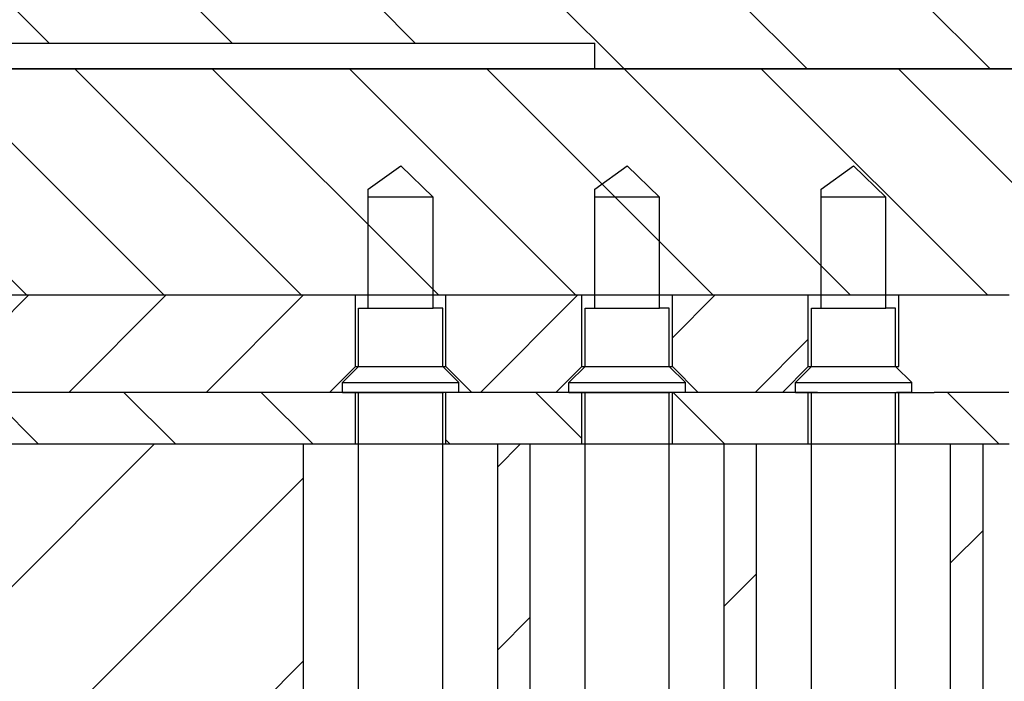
# Model space of a CAD drawing. Extents: x -1763 to 4575, y -3429 to 1051.
# Tile 23 of 193: x -76 to -61, y -2470 to -2460. Entities that reach past the tile are written whole.
import ezdxf

# ---------------------------------------------------------------- set-up
doc = ezdxf.new("R2010")
doc.units = 0
doc.linetypes.add('DASHED', pattern=[15, 7, -8])
doc.layers.get('0').update_dxf_attribs({"linetype": 'CONTINUOUS'})
doc.layers.add('1', color=7, linetype='CONTINUOUS')
pattern_1 = [(45, (0, 400), (-1.414213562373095, 1.4142135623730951), [])]
pattern_2 = [(45, (0, 400), (-1.0606601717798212, 1.0606601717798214), [])]
pattern_3 = [(315, (0, 400), (1.0606601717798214, 1.060660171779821), [])]

# ---------------------------------------------------------------- blocks, each defined once
blk = doc.blocks.new('Z-STACK', base_point=(-660.9662464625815, -2613.082057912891))
at = {"linetype": 'CONTINUOUS'}
h = blk.add_hatch(dxfattribs=at)
h.set_pattern_fill('USER', color=6, scale=1.5, angle=45, pattern_type=0)
h.set_pattern_definition(pattern_2)
h.paths.add_polyline_path([(-67.80328800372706, -2464.868493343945), (-67.80328800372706, -2463.768493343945), (-69.90328373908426, -2463.768493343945), (-69.90328480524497, -2463.768493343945), (-69.90328480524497, -2464.868493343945), (-69.50328541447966, -2465.268493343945), (-69.50328373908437, -2465.268493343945), (-68.20328739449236, -2465.268493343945)])
h = blk.add_hatch(dxfattribs=at)
h.set_pattern_fill('USER', color=6, scale=1.5, angle=45, pattern_type=0)
h.set_pattern_definition(pattern_2)
h.paths.add_polyline_path([(-64.30329333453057, -2464.868493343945), (-64.30329333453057, -2463.768493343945), (-66.40328906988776, -2463.768493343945), (-66.40329013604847, -2463.768493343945), (-66.40329013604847, -2464.868493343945), (-66.00329074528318, -2465.268493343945), (-66.00328906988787, -2465.268493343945), (-64.70329272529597, -2465.268493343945)])
h = blk.add_hatch(dxfattribs=at)
h.set_pattern_fill('USER', color=3, scale=1.5, angle=315, pattern_type=0)
h.set_pattern_definition(pattern_3)
h.paths.add_polyline_path([(-67.86694667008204, -2465.268493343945), (-67.80328800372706, -2465.268493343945), (-67.80328800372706, -2466.068493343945), (-67.86694667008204, -2466.068493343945), (-68.60328678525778, -2466.068493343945), (-69.10328373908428, -2466.068493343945), (-69.10328602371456, -2466.068493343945), (-69.90328373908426, -2466.068493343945), (-69.90328480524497, -2466.068493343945), (-69.90328480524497, -2465.268493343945), (-69.90328373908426, -2465.268493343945), (-69.50328541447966, -2465.268493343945), (-69.50328373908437, -2465.268493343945), (-68.20328739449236, -2465.268493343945)])
h = blk.add_hatch(dxfattribs=at)
h.set_pattern_fill('USER', color=3, scale=1.5, angle=315, pattern_type=0)
h.set_pattern_definition(pattern_3)
h.paths.add_polyline_path([(-64.30329333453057, -2465.268493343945), (-64.30329333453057, -2466.068493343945), (-65.10329211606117, -2466.068493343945), (-65.60328906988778, -2466.068493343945), (-65.60329135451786, -2466.068493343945), (-66.40328906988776, -2466.068493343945), (-66.40329013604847, -2466.068493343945), (-66.40329013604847, -2465.268493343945), (-66.40328906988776, -2465.268493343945), (-66.00329074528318, -2465.268493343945), (-66.00328906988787, -2465.268493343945), (-64.70329272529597, -2465.268493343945)])
h = blk.add_hatch(dxfattribs=at)
h.set_pattern_fill('USER', color=3, scale=1.5, angle=315, pattern_type=0)
h.set_pattern_definition(pattern_3)
h.paths.add_polyline_path([(-62.90329546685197, -2465.268493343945), (-62.90329546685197, -2466.068493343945), (-62.90329440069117, -2466.068493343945), (-62.10329668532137, -2466.068493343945), (-62.10329440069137, -2466.068493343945), (-61.69847839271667, -2466.068493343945), (-61.60329744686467, -2466.068493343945), (-61.51063007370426, -2466.068493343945), (-61.34481806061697, -2466.068493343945), (-61.19847839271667, -2466.068493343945), (-61.08651392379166, -2466.068493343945), (-60.80329866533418, -2466.068493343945), (-60.80329866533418, -2465.268493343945), (-61.08651392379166, -2465.268493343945), (-61.19847839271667, -2465.268493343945), (-61.20329805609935, -2465.268493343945), (-61.34481806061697, -2465.268493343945), (-61.51063007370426, -2465.268493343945), (-61.69847839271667, -2465.268493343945), (-62.35878792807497, -2465.268493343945), (-62.50329440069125, -2465.268493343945), (-62.50329607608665, -2465.268493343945), (-62.60878792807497, -2465.268493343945), (-62.90329440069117, -2465.268493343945)])
h = blk.add_hatch(dxfattribs=at)
h.set_pattern_fill('USER', color=1, scale=2, angle=45, pattern_type=0)
h.set_pattern_definition(pattern_1)
h.paths.add_polyline_path([(-68.60328678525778, -2511.968493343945), (-69.10328373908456, -2511.968493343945), (-69.10328602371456, -2511.968493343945), (-69.10328602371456, -2466.068493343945), (-69.10328373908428, -2466.068493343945), (-68.60328678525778, -2466.068493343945)])
h = blk.add_hatch(dxfattribs=at)
h.set_pattern_fill('USER', color=1, scale=2, angle=45, pattern_type=0)
h.set_pattern_definition(pattern_1)
h.paths.add_polyline_path([(-65.60328906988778, -2511.968493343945), (-65.10329211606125, -2511.968493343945), (-65.10329211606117, -2466.068493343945), (-65.60328906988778, -2466.068493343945), (-65.60329135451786, -2466.068493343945), (-65.60329135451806, -2511.968493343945)])
h = blk.add_hatch(dxfattribs=at)
h.set_pattern_fill('USER', color=1, scale=2, angle=45, pattern_type=0)
h.set_pattern_definition(pattern_1)
h.paths.add_polyline_path([(-61.60329744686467, -2466.068493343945), (-61.60329744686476, -2511.968493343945), (-62.10329440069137, -2511.968493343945), (-62.10329668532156, -2511.968493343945), (-62.10329668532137, -2466.068493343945), (-62.10329440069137, -2466.068493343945), (-61.69847839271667, -2466.068493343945)])
at = {"layer": '1', "linetype": 'CONTINUOUS'}
h = blk.add_hatch(dxfattribs=at)
h.set_pattern_fill('USER', color=4, scale=2, angle=315, pattern_type=0)
h.set_pattern_definition([(315, (0, 400), (1.4142135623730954, 1.4142135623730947), [])])
h.paths.add_polyline_path([(-28.60342386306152, -2448.268493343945), (-67.60342386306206, -2448.268493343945), (-69.20342386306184, -2448.268493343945), (-69.20342386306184, -2459.268493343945), (-81.60342386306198, -2459.268493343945), (-81.60342386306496, -2454.068493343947), (-81.60342386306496, -2453.968493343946), (-81.60342386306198, -2448.268493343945), (-84.74342386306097, -2448.268493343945), (-85.74342386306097, -2449.268493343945), (-85.74342386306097, -2459.868493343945), (-67.60342386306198, -2459.868493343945), (-67.60342386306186, -2460.268493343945), (-28.60342386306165, -2460.268493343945)])
h = blk.add_hatch(dxfattribs=at)
h.set_pattern_fill('USER', color=2, scale=1.5, angle=315, pattern_type=0)
h.set_pattern_definition(pattern_3)
edge = h.paths.add_edge_path()
edge.add_line((-60.82196625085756, -2460.268493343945), (-54.60362399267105, -2460.268493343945))
edge.add_line((-54.60362399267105, -2460.268493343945), (-49.78399556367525, -2460.268493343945))
edge.add_line((-49.78399556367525, -2460.268493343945), (-29.60342386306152, -2460.268493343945))
edge.add_line((-29.60342386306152, -2460.268493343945), (-28.60342386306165, -2460.268493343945))
edge.add_line((-28.60342386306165, -2460.268493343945), (-28.60342386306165, -2463.768493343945))
edge.add_line((-28.60342386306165, -2463.768493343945), (-33.10342386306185, -2463.768493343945))
edge.add_line((-33.10342386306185, -2463.768493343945), (-34.60342386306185, -2463.768493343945))
edge.add_line((-34.60342386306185, -2463.768493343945), (-35.80342386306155, -2463.768493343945))
edge.add_line((-35.80342386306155, -2463.768493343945), (-36.44204220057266, -2463.768493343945))
edge.add_line((-36.44204220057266, -2463.768493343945), (-36.51172567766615, -2463.768493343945))
edge.add_line((-36.51172567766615, -2463.768493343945), (-36.90342386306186, -2463.768493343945))
edge.add_line((-36.90342386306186, -2463.768493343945), (-37.01172567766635, -2463.768493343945))
edge.add_line((-37.01172567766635, -2463.768493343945), (-37.10342386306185, -2463.768493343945))
edge.add_line((-37.10342386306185, -2463.768493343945), (-37.30104810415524, -2463.768493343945))
edge.add_line((-37.30104810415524, -2463.768493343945), (-37.41196605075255, -2463.768493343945))
edge.add_line((-37.41196605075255, -2463.768493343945), (-37.55973702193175, -2463.768493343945))
edge.add_line((-37.55973702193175, -2463.768493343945), (-37.72413049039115, -2463.768493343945))
edge.add_line((-37.72413049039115, -2463.768493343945), (-37.91196605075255, -2463.768493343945))
edge.add_line((-37.91196605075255, -2463.768493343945), (-38.30342386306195, -2463.768493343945))
edge.add_line((-38.30342386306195, -2463.768493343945), (-40.40342386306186, -2463.768493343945))
edge.add_line((-40.40342386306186, -2463.768493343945), (-40.60342386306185, -2463.768493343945))
edge.add_line((-40.60342386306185, -2463.768493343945), (-40.84196985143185, -2463.768493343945))
edge.add_line((-40.84196985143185, -2463.768493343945), (-41.60342386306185, -2463.768493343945))
edge.add_line((-41.60342386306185, -2463.768493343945), (-41.80342386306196, -2463.768493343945))
edge.add_line((-41.80342386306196, -2463.768493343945), (-44.86711952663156, -2463.768493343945))
edge.add_line((-44.86711952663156, -2463.768493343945), (-45.76011838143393, -2463.768493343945))
edge.add_line((-45.76011838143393, -2463.768493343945), (-45.86711952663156, -2463.768493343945))
edge.add_line((-45.86711952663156, -2463.768493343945), (-49.18659762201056, -2463.768493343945))
edge.add_line((-49.18659762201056, -2463.768493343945), (-49.44512862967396, -2463.768493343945))
edge.add_line((-49.44512862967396, -2463.768493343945), (-52.19257944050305, -2463.768493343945))
edge.add_line((-52.19257944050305, -2463.768493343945), (-54.10342386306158, -2463.768493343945))
edge.add_line((-54.10342386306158, -2463.768493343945), (-55.40342386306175, -2463.768493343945))
edge.add_line((-55.40342386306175, -2463.768493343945), (-56.60342386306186, -2463.768493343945))
edge.add_line((-56.60342386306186, -2463.768493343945), (-59.40329973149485, -2463.768493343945))
edge.add_line((-59.40329973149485, -2463.768493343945), (-59.40330079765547, -2463.768493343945))
edge.add_line((-59.40330079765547, -2463.768493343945), (-60.22855454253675, -2463.768493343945))
edge.add_line((-60.22855454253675, -2463.768493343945), (-60.29822526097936, -2463.768493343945))
edge.add_line((-60.29822526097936, -2463.768493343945), (-60.79822526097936, -2463.768493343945))
edge.add_line((-60.79822526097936, -2463.768493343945), (-60.80329866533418, -2463.768493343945))
edge.add_line((-60.80329866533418, -2463.768493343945), (-61.08651392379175, -2463.768493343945))
edge.add_line((-61.08651392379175, -2463.768493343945), (-61.19847839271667, -2463.768493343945))
edge.add_line((-61.19847839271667, -2463.768493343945), (-61.34481806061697, -2463.768493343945))
edge.add_line((-61.34481806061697, -2463.768493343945), (-61.51063007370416, -2463.768493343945))
edge.add_line((-61.51063007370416, -2463.768493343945), (-61.69847839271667, -2463.768493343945))
edge.add_line((-61.69847839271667, -2463.768493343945), (-62.90329440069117, -2463.768493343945))
edge.add_line((-62.90329440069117, -2463.768493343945), (-62.90329546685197, -2463.768493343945))
edge.add_line((-62.90329546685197, -2463.768493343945), (-64.30329333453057, -2463.768493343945))
edge.add_line((-64.30329333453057, -2463.768493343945), (-66.40328906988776, -2463.768493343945))
edge.add_line((-66.40328906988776, -2463.768493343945), (-66.40329013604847, -2463.768493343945))
edge.add_line((-66.40329013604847, -2463.768493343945), (-67.80328800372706, -2463.768493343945))
edge.add_line((-67.80328800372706, -2463.768493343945), (-69.90328373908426, -2463.768493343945))
edge.add_line((-69.90328373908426, -2463.768493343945), (-69.90328480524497, -2463.768493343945))
edge.add_line((-69.90328480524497, -2463.768493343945), (-71.30328267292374, -2463.768493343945))
edge.add_line((-71.30328267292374, -2463.768493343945), (-72.30343537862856, -2463.768493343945))
edge.add_line((-72.30343537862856, -2463.768493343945), (-77.60840443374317, -2463.768493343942))
edge.add_spline(control_points=[(-77.60840443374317, -2463.768493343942), (-77.84233270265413, -2463.534980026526), (-78.31027250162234, -2463.0680369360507), (-78.77861501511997, -2462.601497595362), (-79.01305028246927, -2462.368493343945)], knot_values=[0, 0, 0, 0, 0.99159373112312, 1.98318716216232, 1.98318716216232, 1.98318716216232, 1.98318716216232], degree=3, periodic=0)
edge.add_line((-79.01305028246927, -2462.368493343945), (-79.01305028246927, -2460.268493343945))
edge.add_line((-79.01305028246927, -2460.268493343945), (-77.60342386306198, -2460.268493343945))
edge.add_line((-77.60342386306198, -2460.268493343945), (-73.20342386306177, -2460.268493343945))
edge.add_line((-73.20342386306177, -2460.268493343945), (-68.70342386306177, -2460.268493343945))
edge.add_line((-68.70342386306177, -2460.268493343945), (-67.01085341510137, -2460.268493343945))
edge.add_line((-67.01085341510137, -2460.268493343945), (-60.82196625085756, -2460.268493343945))
h = blk.add_hatch(dxfattribs=at)
h.set_pattern_fill('USER', color=6, scale=1.5, angle=45, pattern_type=0)
h.set_pattern_definition(pattern_2)
h.paths.add_polyline_path([(-77.60840443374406, -2463.768493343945), (-72.30343537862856, -2463.768493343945), (-71.30328267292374, -2463.768493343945), (-71.30328267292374, -2464.868493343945), (-71.70328206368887, -2465.268493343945), (-72.30343537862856, -2465.268493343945), (-89.60342386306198, -2465.268493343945), (-89.60342386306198, -2463.768493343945), (-84.72074886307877, -2463.768493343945), (-84.18782974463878, -2463.768493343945), (-83.59782187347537, -2463.768493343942)])
h = blk.add_hatch(dxfattribs=at)
h.set_pattern_fill('USER', color=1, scale=2, angle=45, pattern_type=0)
h.set_pattern_definition(pattern_1)
h.paths.add_polyline_path([(-75.59411490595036, -2466.068493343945), (-75.42775477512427, -2466.068493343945), (-75.03888839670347, -2466.068493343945), (-74.23006377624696, -2466.068493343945), (-73.15341404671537, -2466.068493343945), (-72.99928100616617, -2466.068493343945), (-72.73215002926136, -2466.068493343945), (-72.59411490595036, -2466.068493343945), (-72.30343537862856, -2466.068493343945), (-72.10328145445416, -2466.068493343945), (-72.10328145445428, -2511.968493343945), (-72.59411490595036, -2511.968493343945), (-73.15341404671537, -2511.968493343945), (-74.23006377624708, -2511.968493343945), (-75.03888839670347, -2511.968493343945), (-75.42775477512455, -2511.968493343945), (-75.59411490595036, -2511.968493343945), (-76.09377373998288, -2511.968493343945), (-76.27405689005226, -2511.968493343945), (-76.70867091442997, -2511.968493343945), (-77.72972261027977, -2511.968493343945), (-78.48309845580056, -2511.968493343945), (-78.96965711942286, -2511.968493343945), (-79.09377373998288, -2511.968493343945), (-79.59343257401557, -2511.968493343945), (-79.73197329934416, -2511.968493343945), (-80.26985399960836, -2511.968493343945), (-81.22938144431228, -2511.968493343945), (-81.92138229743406, -2511.968493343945), (-82.51859195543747, -2511.968493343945), (-82.59343257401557, -2511.968493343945), (-83.09309140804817, -2511.968493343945), (-83.18285721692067, -2511.968493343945), (-83.83840521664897, -2511.968493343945), (-84.18782974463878, -2511.968493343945), (-84.72074886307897, -2511.968493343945), (-84.72904027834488, -2511.968493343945), (-84.83727637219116, -2511.968493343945), (-86.09309140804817, -2511.968493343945), (-87.10342386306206, -2511.968493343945), (-87.10342386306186, -2469.868493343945), (-87.35342386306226, -2469.868493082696), (-91.10342386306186, -2469.868493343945), (-91.10342386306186, -2464.068493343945), (-90.10342386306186, -2464.068493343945), (-90.10342386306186, -2466.068493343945), (-89.60342386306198, -2466.068493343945), (-86.09309140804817, -2466.068493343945), (-84.83727637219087, -2466.068493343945), (-84.72904027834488, -2466.068493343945), (-84.72074886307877, -2466.068493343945), (-84.18782974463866, -2466.068493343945), (-83.83840521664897, -2466.068493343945), (-83.18285721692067, -2466.068493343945), (-83.09309140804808, -2466.068493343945), (-82.59343257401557, -2466.068493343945), (-82.51859195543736, -2466.068493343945), (-81.92138229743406, -2466.068493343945), (-81.22938144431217, -2466.068493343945), (-80.26985399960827, -2466.068493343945), (-79.73197329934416, -2466.068493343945), (-79.59343257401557, -2466.068493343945), (-79.09377373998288, -2466.068493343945), (-78.96965711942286, -2466.068493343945), (-78.48309845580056, -2466.068493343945), (-77.72972261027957, -2466.068493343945), (-76.70867091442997, -2466.068493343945), (-76.27405689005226, -2466.068493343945), (-76.09377373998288, -2466.068493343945)])
h = blk.add_hatch(dxfattribs=at)
h.set_pattern_fill('USER', color=3, scale=1.5, angle=315, pattern_type=0)
h.set_pattern_definition(pattern_3)
h.paths.add_polyline_path([(-72.30343537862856, -2465.268493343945), (-71.70328206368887, -2465.268493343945), (-71.30328267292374, -2465.268493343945), (-71.30328267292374, -2466.068493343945), (-72.10328145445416, -2466.068493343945), (-72.30343537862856, -2466.068493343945), (-72.59411490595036, -2466.068493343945), (-72.73215002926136, -2466.068493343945), (-72.99928100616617, -2466.068493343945), (-73.15341404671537, -2466.068493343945), (-74.23006377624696, -2466.068493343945), (-75.03888839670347, -2466.068493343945), (-75.42775477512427, -2466.068493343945), (-75.59411490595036, -2466.068493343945), (-76.09377373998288, -2466.068493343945), (-76.27405689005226, -2466.068493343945), (-76.70867091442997, -2466.068493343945), (-77.72972261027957, -2466.068493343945), (-78.48309845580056, -2466.068493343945), (-78.96965711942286, -2466.068493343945), (-79.09377373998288, -2466.068493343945), (-79.59343257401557, -2466.068493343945), (-79.73197329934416, -2466.068493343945), (-80.26985399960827, -2466.068493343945), (-81.22938144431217, -2466.068493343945), (-81.92138229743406, -2466.068493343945), (-82.51859195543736, -2466.068493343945), (-82.59343257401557, -2466.068493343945), (-83.09309140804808, -2466.068493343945), (-83.18285721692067, -2466.068493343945), (-83.83840521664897, -2466.068493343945), (-84.72074886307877, -2466.068493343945), (-84.72904027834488, -2466.068493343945), (-84.83727637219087, -2466.068493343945), (-86.09309140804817, -2466.068493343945), (-89.60342386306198, -2466.068493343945), (-89.60342386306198, -2465.268493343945)])
at = {"color": 4, "linetype": 'CONTINUOUS'}
for p in [(-85.74342386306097, -2459.868493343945), (-67.60342386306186, -2460.268493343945)]:
    blk.add_line(p, (-67.60342386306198, -2459.868493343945), dxfattribs=at)
at = {"color": 2, "linetype": 'DASHED'}
for p, q in [((-77.60342386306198, -2460.268493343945), (-73.20342386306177, -2460.268493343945)), ((-73.20342386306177, -2460.268493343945), (-68.70342386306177, -2460.268493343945)), ((-68.70342386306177, -2460.268493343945), (-67.01085341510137, -2460.268493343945)), ((-67.01085341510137, -2460.268493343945), (-60.82196625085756, -2460.268493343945)), ((-72.30343537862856, -2463.768493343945), (-77.60840443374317, -2463.768493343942)), ((-71.30328267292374, -2463.768493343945), (-72.30343537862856, -2463.768493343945)), ((-69.90328373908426, -2463.768493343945), (-69.90328480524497, -2463.768493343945)), ((-67.80328800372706, -2463.768493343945), (-69.90328373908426, -2463.768493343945)), ((-66.40328906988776, -2463.768493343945), (-66.40329013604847, -2463.768493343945)), ((-64.30329333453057, -2463.768493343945), (-66.40328906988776, -2463.768493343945)), ((-62.90329440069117, -2463.768493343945), (-62.90329546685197, -2463.768493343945)), ((-61.69847839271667, -2463.768493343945), (-62.90329440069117, -2463.768493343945)), ((-61.51063007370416, -2463.768493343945), (-61.69847839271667, -2463.768493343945)), ((-61.34481806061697, -2463.768493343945), (-61.51063007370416, -2463.768493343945)), ((-61.19847839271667, -2463.768493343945), (-61.34481806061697, -2463.768493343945)), ((-71.50328145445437, -2465.268493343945), (-71.49182744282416, -2465.268493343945)), ((-68.00328678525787, -2465.268493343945), (-67.99183277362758, -2465.268493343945)), ((-64.50329211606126, -2465.268493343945), (-64.49183810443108, -2465.268493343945))]:
    blk.add_line(p, q, dxfattribs=at)
at = {"color": 2, "linetype": 'CONTINUOUS'}
for p, q in [((-71.10328145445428, -2462.128163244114), (-70.60328145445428, -2461.768493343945)), ((-70.60328145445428, -2461.768493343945), (-70.10328145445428, -2462.249124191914)), ((-67.60328678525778, -2462.128163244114), (-67.10328678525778, -2461.768493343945)), ((-67.10328678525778, -2461.768493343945), (-66.60328678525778, -2462.249124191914)), ((-64.10329211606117, -2462.128163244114), (-63.60329211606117, -2461.768493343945)), ((-63.60329211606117, -2461.768493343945), (-63.10329211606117, -2462.249124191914)), ((-71.10328145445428, -2462.249124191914), (-71.10328145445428, -2462.128163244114)), ((-67.60328678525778, -2462.249124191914), (-67.60328678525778, -2462.128163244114)), ((-64.10329211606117, -2462.249124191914), (-64.10329211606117, -2462.128163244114)), ((-71.10328145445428, -2463.768493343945), (-71.10328145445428, -2462.249124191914)), ((-70.10328145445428, -2463.768493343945), (-70.10328145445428, -2462.249124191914)), ((-67.60328678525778, -2463.768493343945), (-67.60328678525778, -2462.249124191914)), ((-66.60328678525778, -2463.768493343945), (-66.60328678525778, -2462.249124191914)), ((-64.10329211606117, -2463.768493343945), (-64.10329211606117, -2462.249124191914)), ((-63.10329211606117, -2463.768493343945), (-63.10329211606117, -2462.249124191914)), ((-69.90328480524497, -2463.768493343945), (-71.30328267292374, -2463.768493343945)), ((-71.10328145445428, -2463.968493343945), (-71.10328145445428, -2463.768493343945)), ((-70.10328145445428, -2463.968493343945), (-70.10328145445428, -2463.768493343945)), ((-66.40329013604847, -2463.768493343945), (-67.80328800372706, -2463.768493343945)), ((-67.60328678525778, -2463.968493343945), (-67.60328678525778, -2463.768493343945)), ((-66.60328678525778, -2463.968493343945), (-66.60328678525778, -2463.768493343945)), ((-62.90329546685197, -2463.768493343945), (-64.30329333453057, -2463.768493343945)), ((-64.10329211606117, -2463.968493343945), (-64.10329211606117, -2463.768493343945)), ((-63.10329211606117, -2463.968493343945), (-63.10329211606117, -2463.768493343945)), ((-71.25328145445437, -2464.868493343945), (-71.25328145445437, -2463.968493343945)), ((-71.25328145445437, -2463.968493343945), (-71.10328145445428, -2463.968493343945)), ((-69.95328145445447, -2463.968493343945), (-70.10328145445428, -2463.968493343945)), ((-69.95328145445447, -2464.868493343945), (-69.95328145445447, -2463.968493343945)), ((-67.75328678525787, -2464.868493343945), (-67.75328678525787, -2463.968493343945)), ((-67.75328678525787, -2463.968493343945), (-67.60328678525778, -2463.968493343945)), ((-66.45328678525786, -2463.968493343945), (-66.60328678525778, -2463.968493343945)), ((-66.45328678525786, -2464.868493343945), (-66.45328678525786, -2463.968493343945)), ((-64.25329211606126, -2464.868493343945), (-64.25329211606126, -2463.968493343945)), ((-64.25329211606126, -2463.968493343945), (-64.10329211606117, -2463.968493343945)), ((-62.95329211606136, -2463.968493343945), (-63.10329211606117, -2463.968493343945)), ((-62.95329211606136, -2464.868493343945), (-62.95329211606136, -2463.968493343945)), ((-71.25328145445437, -2464.868493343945), (-71.50328145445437, -2465.118493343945)), ((-69.95328145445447, -2464.868493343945), (-69.70328145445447, -2465.118493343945)), ((-67.75328678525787, -2464.868493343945), (-68.00328678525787, -2465.118493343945)), ((-66.45328678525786, -2464.868493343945), (-66.20328678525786, -2465.118493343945)), ((-64.25329211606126, -2464.868493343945), (-64.50329211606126, -2465.118493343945)), ((-62.95329211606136, -2464.868493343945), (-62.70329211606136, -2465.118493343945)), ((-71.50328145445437, -2465.268493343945), (-71.50328145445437, -2465.118493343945)), ((-69.70328145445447, -2465.268493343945), (-69.70328145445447, -2465.118493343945)), ((-68.00328678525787, -2465.268493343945), (-68.00328678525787, -2465.118493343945)), ((-66.20328678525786, -2465.268493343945), (-66.20328678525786, -2465.118493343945)), ((-64.50329211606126, -2465.268493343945), (-64.50329211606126, -2465.118493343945)), ((-62.70329211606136, -2465.268493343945), (-62.70329211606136, -2465.118493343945)), ((-71.49182744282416, -2465.268493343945), (-71.30328145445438, -2465.268493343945)), ((-71.30328145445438, -2465.268493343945), (-71.25328145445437, -2465.268493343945)), ((-71.25328145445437, -2478.968493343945), (-71.25328145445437, -2465.268493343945)), ((-69.95328145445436, -2478.968493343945), (-69.95328145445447, -2465.268493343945)), ((-69.95328145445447, -2465.268493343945), (-69.94182744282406, -2465.268493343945)), ((-69.90328145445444, -2465.268493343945), (-69.94182744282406, -2465.268493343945)), ((-69.70328145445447, -2465.268493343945), (-69.90328145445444, -2465.268493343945)), ((-67.99183277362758, -2465.268493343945), (-67.80328678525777, -2465.268493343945)), ((-67.80328678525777, -2465.268493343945), (-67.75328678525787, -2465.268493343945)), ((-67.75328678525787, -2478.968493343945), (-67.75328678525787, -2465.268493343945)), ((-66.45328678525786, -2478.968493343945), (-66.45328678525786, -2465.268493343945)), ((-66.45328678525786, -2465.268493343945), (-66.44183277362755, -2465.268493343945)), ((-66.40328678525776, -2465.268493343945), (-66.44183277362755, -2465.268493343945)), ((-66.20328678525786, -2465.268493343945), (-66.40328678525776, -2465.268493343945)), ((-64.49183810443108, -2465.268493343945), (-64.30329211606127, -2465.268493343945)), ((-64.30329211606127, -2465.268493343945), (-64.25329211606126, -2465.268493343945)), ((-64.25329211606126, -2478.968493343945), (-64.25329211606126, -2465.268493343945)), ((-62.95329211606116, -2478.968493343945), (-62.95329211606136, -2465.268493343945)), ((-62.95329211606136, -2465.268493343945), (-62.94183810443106, -2465.268493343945)), ((-62.90329211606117, -2465.268493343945), (-62.94183810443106, -2465.268493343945)), ((-62.70329211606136, -2465.268493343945), (-62.90329211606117, -2465.268493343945))]:
    blk.add_line(p, q, dxfattribs=at)
at = {"color": 6, "linetype": 'CONTINUOUS'}
for p, q in [((-72.30343537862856, -2463.768493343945), (-77.60840443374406, -2463.768493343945)), ((-71.30328267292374, -2463.768493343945), (-72.30343537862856, -2463.768493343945)), ((-71.30328267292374, -2464.868493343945), (-71.30328267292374, -2463.768493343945)), ((-69.90328373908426, -2463.768493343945), (-69.90328480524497, -2463.768493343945)), ((-69.90328480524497, -2464.868493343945), (-69.90328480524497, -2463.768493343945)), ((-67.80328800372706, -2463.768493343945), (-69.90328373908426, -2463.768493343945)), ((-67.80328800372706, -2464.868493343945), (-67.80328800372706, -2463.768493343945)), ((-66.40328906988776, -2463.768493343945), (-66.40329013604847, -2463.768493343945)), ((-66.40329013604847, -2464.868493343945), (-66.40329013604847, -2463.768493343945)), ((-64.30329333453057, -2463.768493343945), (-66.40328906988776, -2463.768493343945)), ((-64.30329333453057, -2464.868493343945), (-64.30329333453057, -2463.768493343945)), ((-62.90329440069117, -2463.768493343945), (-62.90329546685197, -2463.768493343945)), ((-62.90329440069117, -2464.868493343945), (-62.90329546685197, -2463.768493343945)), ((-61.69847839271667, -2463.768493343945), (-62.90329440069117, -2463.768493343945)), ((-61.51063007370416, -2463.768493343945), (-61.69847839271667, -2463.768493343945)), ((-61.34481806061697, -2463.768493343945), (-61.51063007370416, -2463.768493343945)), ((-61.19847839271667, -2463.768493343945), (-61.34481806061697, -2463.768493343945)), ((-71.30328267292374, -2464.868493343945), (-71.70328206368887, -2465.268493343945)), ((-71.30328267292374, -2464.868493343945), (-69.90328480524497, -2464.868493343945)), ((-69.90328480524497, -2464.868493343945), (-69.90328373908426, -2464.868493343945)), ((-69.90328480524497, -2464.868493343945), (-69.50328541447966, -2465.268493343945)), ((-67.80328800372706, -2464.868493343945), (-68.20328739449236, -2465.268493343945)), ((-67.80328800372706, -2464.868493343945), (-66.40329013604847, -2464.868493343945)), ((-66.40329013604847, -2464.868493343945), (-66.40328906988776, -2464.868493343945)), ((-66.40329013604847, -2464.868493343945), (-66.00329074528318, -2465.268493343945)), ((-64.30329333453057, -2464.868493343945), (-64.70329272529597, -2465.268493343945)), ((-64.30329333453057, -2464.868493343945), (-63.95878792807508, -2464.868493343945)), ((-63.95878792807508, -2464.868493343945), (-63.90878792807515, -2464.868493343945)), ((-63.90878792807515, -2464.868493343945), (-63.85880503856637, -2464.868493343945)), ((-63.85880503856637, -2464.868493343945), (-63.61445148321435, -2464.868493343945)), ((-63.61445148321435, -2464.868493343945), (-63.58449003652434, -2464.868493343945)), ((-63.58449003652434, -2464.868493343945), (-63.38362044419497, -2464.868493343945)), ((-63.38362044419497, -2464.868493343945), (-63.28416816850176, -2464.868493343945)), ((-63.28416816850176, -2464.868493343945), (-63.08821873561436, -2464.868493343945)), ((-63.08821873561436, -2464.868493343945), (-62.90329440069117, -2464.868493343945)), ((-62.90329440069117, -2464.868493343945), (-62.90329440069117, -2464.868493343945)), ((-72.30343537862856, -2465.268493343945), (-89.60342386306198, -2465.268493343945)), ((-71.70328206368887, -2465.268493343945), (-72.30343537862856, -2465.268493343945)), ((-69.50328373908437, -2465.268493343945), (-69.50328541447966, -2465.268493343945)), ((-68.20328739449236, -2465.268493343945), (-69.50328373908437, -2465.268493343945)), ((-66.00328906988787, -2465.268493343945), (-66.00329074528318, -2465.268493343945)), ((-64.70329272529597, -2465.268493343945), (-66.00328906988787, -2465.268493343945)), ((-62.50329607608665, -2465.268493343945), (-62.50329440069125, -2465.268493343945)), ((-62.50329440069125, -2465.268493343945), (-62.35878792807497, -2465.268493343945)), ((-61.69847839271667, -2465.268493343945), (-62.35878792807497, -2465.268493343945)), ((-61.51063007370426, -2465.268493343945), (-61.69847839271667, -2465.268493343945)), ((-61.34481806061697, -2465.268493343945), (-61.51063007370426, -2465.268493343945)), ((-61.20329805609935, -2465.268493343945), (-61.34481806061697, -2465.268493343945))]:
    blk.add_line(p, q, dxfattribs=at)
at = {"color": 7, "linetype": 'DASHED'}
for p, q in [((-71.30328267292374, -2463.768493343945), (-72.30343537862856, -2463.768493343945)), ((-69.90328480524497, -2463.768493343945), (-71.30328267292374, -2463.768493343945)), ((-69.90328373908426, -2463.768493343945), (-69.90328480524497, -2463.768493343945)), ((-67.80328800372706, -2463.768493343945), (-69.90328373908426, -2463.768493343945)), ((-66.40329013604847, -2463.768493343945), (-67.80328800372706, -2463.768493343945)), ((-66.40328906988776, -2463.768493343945), (-66.40329013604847, -2463.768493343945)), ((-64.30329333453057, -2463.768493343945), (-66.40328906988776, -2463.768493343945)), ((-62.90329546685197, -2463.768493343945), (-64.30329333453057, -2463.768493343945)), ((-62.90329440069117, -2463.768493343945), (-62.90329546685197, -2463.768493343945)), ((-61.69847839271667, -2463.768493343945), (-62.90329440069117, -2463.768493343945)), ((-61.51063007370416, -2463.768493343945), (-61.69847839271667, -2463.768493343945)), ((-61.34481806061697, -2463.768493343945), (-61.51063007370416, -2463.768493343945)), ((-61.19847839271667, -2463.768493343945), (-61.34481806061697, -2463.768493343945)), ((-63.95878792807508, -2464.868493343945), (-63.90878792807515, -2464.868493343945)), ((-63.90878792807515, -2464.868493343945), (-63.85880503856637, -2464.868493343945)), ((-63.90878792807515, -2464.868493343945), (-63.85880503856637, -2464.868493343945)), ((-63.85880503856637, -2464.868493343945), (-63.61445148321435, -2464.868493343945)), ((-63.85880503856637, -2464.868493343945), (-63.61445148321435, -2464.868493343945)), ((-63.61445148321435, -2464.868493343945), (-63.58449003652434, -2464.868493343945)), ((-63.61445148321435, -2464.868493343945), (-63.58449003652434, -2464.868493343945)), ((-63.58449003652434, -2464.868493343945), (-63.38362044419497, -2464.868493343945)), ((-63.58449003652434, -2464.868493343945), (-63.38362044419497, -2464.868493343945)), ((-63.38362044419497, -2464.868493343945), (-63.28416816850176, -2464.868493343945)), ((-63.38362044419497, -2464.868493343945), (-63.28416816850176, -2464.868493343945)), ((-63.28416816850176, -2464.868493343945), (-63.08821873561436, -2464.868493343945)), ((-63.28416816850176, -2464.868493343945), (-63.08821873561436, -2464.868493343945)), ((-63.08821873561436, -2464.868493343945), (-62.90329440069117, -2464.868493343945)), ((-63.08821873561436, -2464.868493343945), (-62.90329440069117, -2464.868493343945)), ((-62.90329440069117, -2464.868493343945), (-62.90329440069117, -2464.868493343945)), ((-62.90329440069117, -2464.868493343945), (-62.90329440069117, -2464.868493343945)), ((-71.70328206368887, -2465.268493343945), (-72.30343537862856, -2465.268493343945)), ((-71.70328206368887, -2465.268493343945), (-72.30343537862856, -2465.268493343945)), ((-71.30328267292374, -2465.268493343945), (-71.70328206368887, -2465.268493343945)), ((-71.30328267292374, -2465.268493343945), (-71.70328206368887, -2465.268493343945)), ((-70.36694667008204, -2465.268493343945), (-71.30328267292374, -2465.268493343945)), ((-70.36694667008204, -2465.268493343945), (-71.30328267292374, -2465.268493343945)), ((-69.90328480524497, -2465.268493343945), (-70.36694667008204, -2465.268493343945)), ((-69.90328480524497, -2465.268493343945), (-70.36694667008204, -2465.268493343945)), ((-69.90328373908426, -2465.268493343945), (-69.90328480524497, -2465.268493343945)), ((-69.90328373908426, -2465.268493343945), (-69.90328480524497, -2465.268493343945)), ((-69.50328541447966, -2465.268493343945), (-69.90328373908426, -2465.268493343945)), ((-69.50328541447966, -2465.268493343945), (-69.90328373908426, -2465.268493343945)), ((-69.50328373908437, -2465.268493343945), (-69.50328541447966, -2465.268493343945)), ((-69.50328373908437, -2465.268493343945), (-69.50328541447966, -2465.268493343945)), ((-68.20328739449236, -2465.268493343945), (-69.50328373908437, -2465.268493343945)), ((-68.20328739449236, -2465.268493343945), (-69.50328373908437, -2465.268493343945)), ((-67.86694667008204, -2465.268493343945), (-68.20328739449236, -2465.268493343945)), ((-67.86694667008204, -2465.268493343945), (-68.20328739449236, -2465.268493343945)), ((-67.80328800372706, -2465.268493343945), (-67.86694667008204, -2465.268493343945)), ((-67.80328800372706, -2465.268493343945), (-67.86694667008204, -2465.268493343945)), ((-66.40329013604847, -2465.268493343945), (-67.80328800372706, -2465.268493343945)), ((-66.40329013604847, -2465.268493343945), (-67.80328800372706, -2465.268493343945)), ((-66.40328906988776, -2465.268493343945), (-66.40329013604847, -2465.268493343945)), ((-66.40328906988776, -2465.268493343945), (-66.40329013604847, -2465.268493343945)), ((-66.00329074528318, -2465.268493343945), (-66.40328906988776, -2465.268493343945)), ((-66.00329074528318, -2465.268493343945), (-66.40328906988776, -2465.268493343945)), ((-66.00328906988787, -2465.268493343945), (-66.00329074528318, -2465.268493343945)), ((-66.00328906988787, -2465.268493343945), (-66.00329074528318, -2465.268493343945)), ((-64.70329272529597, -2465.268493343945), (-66.00328906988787, -2465.268493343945)), ((-64.70329272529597, -2465.268493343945), (-66.00328906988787, -2465.268493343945)), ((-64.30329333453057, -2465.268493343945), (-64.70329272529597, -2465.268493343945)), ((-64.30329333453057, -2465.268493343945), (-64.70329272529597, -2465.268493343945)), ((-64.15878792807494, -2465.268493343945), (-64.30329333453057, -2465.268493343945)), ((-64.15878792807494, -2465.268493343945), (-64.30329333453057, -2465.268493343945)), ((-64.15878792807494, -2465.268493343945), (-63.90878792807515, -2465.268493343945)), ((-64.15878792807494, -2465.268493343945), (-63.90878792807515, -2465.268493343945)), ((-64.15878792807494, -2465.268493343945), (-63.90878792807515, -2465.268493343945)), ((-63.90878792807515, -2465.268493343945), (-62.90329546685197, -2465.268493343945)), ((-63.90878792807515, -2465.268493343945), (-62.90329546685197, -2465.268493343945)), ((-63.90878792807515, -2465.268493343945), (-62.90329546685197, -2465.268493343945)), ((-62.90329546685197, -2465.268493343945), (-62.90329440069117, -2465.268493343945)), ((-62.90329546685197, -2465.268493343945), (-62.90329440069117, -2465.268493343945)), ((-62.90329546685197, -2465.268493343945), (-62.90329440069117, -2465.268493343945)), ((-62.90329440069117, -2465.268493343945), (-62.60878792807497, -2465.268493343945)), ((-62.90329440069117, -2465.268493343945), (-62.60878792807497, -2465.268493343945)), ((-62.90329440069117, -2465.268493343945), (-62.60878792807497, -2465.268493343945)), ((-62.60878792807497, -2465.268493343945), (-62.50329607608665, -2465.268493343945)), ((-62.60878792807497, -2465.268493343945), (-62.50329607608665, -2465.268493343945)), ((-62.60878792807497, -2465.268493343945), (-62.50329607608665, -2465.268493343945)), ((-62.50329607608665, -2465.268493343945), (-62.50329440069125, -2465.268493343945)), ((-62.50329607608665, -2465.268493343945), (-62.50329440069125, -2465.268493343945)), ((-62.50329607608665, -2465.268493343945), (-62.50329440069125, -2465.268493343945)), ((-62.50329440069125, -2465.268493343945), (-62.35878792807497, -2465.268493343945)), ((-62.50329440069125, -2465.268493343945), (-62.35878792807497, -2465.268493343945)), ((-62.50329440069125, -2465.268493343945), (-62.35878792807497, -2465.268493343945)), ((-61.69847839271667, -2465.268493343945), (-62.35878792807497, -2465.268493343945)), ((-61.69847839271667, -2465.268493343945), (-62.35878792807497, -2465.268493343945)), ((-61.51063007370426, -2465.268493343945), (-61.69847839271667, -2465.268493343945)), ((-61.51063007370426, -2465.268493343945), (-61.69847839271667, -2465.268493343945)), ((-61.34481806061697, -2465.268493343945), (-61.51063007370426, -2465.268493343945)), ((-61.34481806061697, -2465.268493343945), (-61.51063007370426, -2465.268493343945)), ((-61.20329805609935, -2465.268493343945), (-61.34481806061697, -2465.268493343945)), ((-61.20329805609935, -2465.268493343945), (-61.34481806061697, -2465.268493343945)), ((-76.27405689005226, -2466.068493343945), (-76.70867091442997, -2466.068493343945)), ((-76.09377373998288, -2466.068493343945), (-76.27405689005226, -2466.068493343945)), ((-75.59411490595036, -2466.068493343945), (-76.09377373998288, -2466.068493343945)), ((-75.42775477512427, -2466.068493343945), (-75.59411490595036, -2466.068493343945)), ((-75.03888839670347, -2466.068493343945), (-75.42775477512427, -2466.068493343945)), ((-74.23006377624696, -2466.068493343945), (-75.03888839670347, -2466.068493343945)), ((-73.15341404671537, -2466.068493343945), (-74.23006377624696, -2466.068493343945)), ((-72.99928100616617, -2466.068493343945), (-73.15341404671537, -2466.068493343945)), ((-72.73215002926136, -2466.068493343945), (-72.99928100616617, -2466.068493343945)), ((-72.59411490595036, -2466.068493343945), (-72.73215002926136, -2466.068493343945)), ((-72.59411490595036, -2466.068493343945), (-72.73215002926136, -2466.068493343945)), ((-72.30343537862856, -2466.068493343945), (-72.59411490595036, -2466.068493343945)), ((-72.30343537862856, -2466.068493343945), (-72.59411490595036, -2466.068493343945)), ((-72.10328145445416, -2466.068493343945), (-72.30343537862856, -2466.068493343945)), ((-72.10328145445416, -2466.068493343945), (-72.30343537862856, -2466.068493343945)), ((-72.10328145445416, -2466.068493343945), (-72.30343537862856, -2466.068493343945)), ((-71.30328267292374, -2466.068493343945), (-72.10328145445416, -2466.068493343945)), ((-71.30328267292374, -2466.068493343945), (-72.10328145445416, -2466.068493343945)), ((-71.30328267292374, -2466.068493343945), (-72.10328145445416, -2466.068493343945)), ((-70.96616658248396, -2466.068493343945), (-71.30328267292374, -2466.068493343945)), ((-70.96616658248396, -2466.068493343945), (-71.30328267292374, -2466.068493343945)), ((-70.96616658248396, -2466.068493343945), (-71.30328267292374, -2466.068493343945)), ((-70.36694667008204, -2466.068493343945), (-70.96616658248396, -2466.068493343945)), ((-70.36694667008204, -2466.068493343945), (-70.96616658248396, -2466.068493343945)), ((-70.36694667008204, -2466.068493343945), (-70.96616658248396, -2466.068493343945)), ((-69.90328480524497, -2466.068493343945), (-70.36694667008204, -2466.068493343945)), ((-69.90328480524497, -2466.068493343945), (-70.36694667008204, -2466.068493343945)), ((-69.90328480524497, -2466.068493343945), (-70.36694667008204, -2466.068493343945)), ((-69.90328373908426, -2466.068493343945), (-69.90328480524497, -2466.068493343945)), ((-69.90328373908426, -2466.068493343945), (-69.90328480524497, -2466.068493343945)), ((-69.90328373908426, -2466.068493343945), (-69.90328480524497, -2466.068493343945)), ((-69.10328602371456, -2466.068493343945), (-69.90328373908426, -2466.068493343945)), ((-69.10328602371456, -2466.068493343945), (-69.90328373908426, -2466.068493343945)), ((-69.10328602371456, -2466.068493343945), (-69.90328373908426, -2466.068493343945)), ((-69.10328373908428, -2466.068493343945), (-69.10328602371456, -2466.068493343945)), ((-69.10328373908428, -2466.068493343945), (-69.10328602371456, -2466.068493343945)), ((-69.10328373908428, -2466.068493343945), (-69.10328602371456, -2466.068493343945)), ((-68.60328678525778, -2466.068493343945), (-69.10328373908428, -2466.068493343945)), ((-68.60328678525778, -2466.068493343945), (-69.10328373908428, -2466.068493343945)), ((-68.60328678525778, -2466.068493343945), (-69.10328373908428, -2466.068493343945)), ((-67.86694667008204, -2466.068493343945), (-68.60328678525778, -2466.068493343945)), ((-67.86694667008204, -2466.068493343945), (-68.60328678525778, -2466.068493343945)), ((-67.86694667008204, -2466.068493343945), (-68.60328678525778, -2466.068493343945)), ((-67.80328800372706, -2466.068493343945), (-67.86694667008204, -2466.068493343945)), ((-67.80328800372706, -2466.068493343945), (-67.86694667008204, -2466.068493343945)), ((-67.80328800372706, -2466.068493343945), (-67.86694667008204, -2466.068493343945)), ((-67.46617191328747, -2466.068493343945), (-67.80328800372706, -2466.068493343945)), ((-67.46617191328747, -2466.068493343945), (-67.80328800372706, -2466.068493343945)), ((-67.46617191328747, -2466.068493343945), (-67.80328800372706, -2466.068493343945)), ((-66.40329013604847, -2466.068493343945), (-67.46617191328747, -2466.068493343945)), ((-66.40329013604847, -2466.068493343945), (-67.46617191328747, -2466.068493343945)), ((-66.40329013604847, -2466.068493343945), (-67.46617191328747, -2466.068493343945)), ((-66.40328906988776, -2466.068493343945), (-66.40329013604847, -2466.068493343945)), ((-66.40328906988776, -2466.068493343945), (-66.40329013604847, -2466.068493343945)), ((-66.40328906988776, -2466.068493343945), (-66.40329013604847, -2466.068493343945)), ((-65.60329135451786, -2466.068493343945), (-66.40328906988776, -2466.068493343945)), ((-65.60329135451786, -2466.068493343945), (-66.40328906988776, -2466.068493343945)), ((-65.60329135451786, -2466.068493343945), (-66.40328906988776, -2466.068493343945)), ((-65.60328906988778, -2466.068493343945), (-65.60329135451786, -2466.068493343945)), ((-65.60328906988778, -2466.068493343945), (-65.60329135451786, -2466.068493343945)), ((-65.60328906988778, -2466.068493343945), (-65.60329135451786, -2466.068493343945)), ((-65.10329211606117, -2466.068493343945), (-65.60328906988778, -2466.068493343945)), ((-65.10329211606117, -2466.068493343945), (-65.60328906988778, -2466.068493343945)), ((-65.10329211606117, -2466.068493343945), (-65.60328906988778, -2466.068493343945)), ((-64.30329333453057, -2466.068493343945), (-65.10329211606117, -2466.068493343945)), ((-64.30329333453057, -2466.068493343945), (-65.10329211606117, -2466.068493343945)), ((-64.30329333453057, -2466.068493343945), (-65.10329211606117, -2466.068493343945)), ((-63.96617724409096, -2466.068493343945), (-64.30329333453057, -2466.068493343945)), ((-63.96617724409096, -2466.068493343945), (-64.30329333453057, -2466.068493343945)), ((-63.96617724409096, -2466.068493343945), (-64.30329333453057, -2466.068493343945)), ((-62.90329546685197, -2466.068493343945), (-63.96617724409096, -2466.068493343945)), ((-62.90329546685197, -2466.068493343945), (-63.96617724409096, -2466.068493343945)), ((-62.90329546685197, -2466.068493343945), (-63.96617724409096, -2466.068493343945)), ((-62.90329440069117, -2466.068493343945), (-62.90329546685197, -2466.068493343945)), ((-62.90329440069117, -2466.068493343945), (-62.90329546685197, -2466.068493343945)), ((-62.90329440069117, -2466.068493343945), (-62.90329546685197, -2466.068493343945)), ((-62.10329668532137, -2466.068493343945), (-62.90329440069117, -2466.068493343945)), ((-62.10329668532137, -2466.068493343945), (-62.90329440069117, -2466.068493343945)), ((-62.10329668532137, -2466.068493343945), (-62.90329440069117, -2466.068493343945)), ((-62.10329440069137, -2466.068493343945), (-62.10329668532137, -2466.068493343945)), ((-62.10329440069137, -2466.068493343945), (-62.10329668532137, -2466.068493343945)), ((-62.10329440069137, -2466.068493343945), (-62.10329668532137, -2466.068493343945)), ((-61.69847839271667, -2466.068493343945), (-62.10329440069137, -2466.068493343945)), ((-61.69847839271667, -2466.068493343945), (-62.10329440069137, -2466.068493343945)), ((-61.69847839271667, -2466.068493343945), (-62.10329440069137, -2466.068493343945)), ((-61.60329744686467, -2466.068493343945), (-61.69847839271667, -2466.068493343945)), ((-61.60329744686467, -2466.068493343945), (-61.69847839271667, -2466.068493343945)), ((-61.60329744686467, -2466.068493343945), (-61.69847839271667, -2466.068493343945)), ((-61.51063007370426, -2466.068493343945), (-61.60329744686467, -2466.068493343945)), ((-61.51063007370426, -2466.068493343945), (-61.60329744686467, -2466.068493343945)), ((-61.51063007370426, -2466.068493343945), (-61.60329744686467, -2466.068493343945)), ((-61.34481806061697, -2466.068493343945), (-61.51063007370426, -2466.068493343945)), ((-61.34481806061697, -2466.068493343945), (-61.51063007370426, -2466.068493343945)), ((-61.34481806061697, -2466.068493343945), (-61.51063007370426, -2466.068493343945)), ((-61.19847839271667, -2466.068493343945), (-61.34481806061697, -2466.068493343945)), ((-61.19847839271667, -2466.068493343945), (-61.34481806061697, -2466.068493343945)), ((-61.19847839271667, -2466.068493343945), (-61.34481806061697, -2466.068493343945))]:
    blk.add_line(p, q, dxfattribs=at)
at = {"color": 6, "linetype": 'DASHED'}
for p, q in [((-69.90328480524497, -2463.768493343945), (-71.30328267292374, -2463.768493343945)), ((-66.40329013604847, -2463.768493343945), (-67.80328800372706, -2463.768493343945)), ((-62.90329546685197, -2463.768493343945), (-64.30329333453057, -2463.768493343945)), ((-71.30328267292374, -2465.268493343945), (-71.70328206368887, -2465.268493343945)), ((-70.36694667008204, -2465.268493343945), (-71.30328267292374, -2465.268493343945)), ((-69.90328480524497, -2465.268493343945), (-70.36694667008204, -2465.268493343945)), ((-69.90328373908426, -2465.268493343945), (-69.90328480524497, -2465.268493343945)), ((-69.50328541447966, -2465.268493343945), (-69.90328373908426, -2465.268493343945)), ((-67.86694667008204, -2465.268493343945), (-68.20328739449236, -2465.268493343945)), ((-67.80328800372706, -2465.268493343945), (-67.86694667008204, -2465.268493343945)), ((-66.40329013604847, -2465.268493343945), (-67.80328800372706, -2465.268493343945)), ((-66.40328906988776, -2465.268493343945), (-66.40329013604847, -2465.268493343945)), ((-66.00329074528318, -2465.268493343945), (-66.40328906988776, -2465.268493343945)), ((-64.30329333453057, -2465.268493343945), (-64.70329272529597, -2465.268493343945)), ((-64.15878792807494, -2465.268493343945), (-64.30329333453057, -2465.268493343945)), ((-64.15878792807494, -2465.268493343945), (-63.90878792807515, -2465.268493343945)), ((-63.90878792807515, -2465.268493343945), (-62.90329546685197, -2465.268493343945)), ((-62.90329546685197, -2465.268493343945), (-62.90329440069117, -2465.268493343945)), ((-62.90329440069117, -2465.268493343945), (-62.60878792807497, -2465.268493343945)), ((-62.60878792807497, -2465.268493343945), (-62.50329607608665, -2465.268493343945))]:
    blk.add_line(p, q, dxfattribs=at)
at = {"color": 3, "linetype": 'DASHED'}
for p, q in [((-72.30343537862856, -2465.268493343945), (-89.60342386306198, -2465.268493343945)), ((-71.70328206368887, -2465.268493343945), (-72.30343537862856, -2465.268493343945)), ((-69.50328373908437, -2465.268493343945), (-69.50328541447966, -2465.268493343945)), ((-68.20328739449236, -2465.268493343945), (-69.50328373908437, -2465.268493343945)), ((-66.00328906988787, -2465.268493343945), (-66.00329074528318, -2465.268493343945)), ((-64.70329272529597, -2465.268493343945), (-66.00328906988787, -2465.268493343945)), ((-62.50329607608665, -2465.268493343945), (-62.50329440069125, -2465.268493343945)), ((-62.50329440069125, -2465.268493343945), (-62.35878792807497, -2465.268493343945)), ((-61.69847839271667, -2465.268493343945), (-62.35878792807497, -2465.268493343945)), ((-61.51063007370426, -2465.268493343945), (-61.69847839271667, -2465.268493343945)), ((-61.34481806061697, -2465.268493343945), (-61.51063007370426, -2465.268493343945)), ((-61.20329805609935, -2465.268493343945), (-61.34481806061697, -2465.268493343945))]:
    blk.add_line(p, q, dxfattribs=at)
at = {"color": 3, "linetype": 'CONTINUOUS'}
for p, q in [((-71.30328267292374, -2465.268493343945), (-71.70328206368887, -2465.268493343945)), ((-71.30328267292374, -2466.068493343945), (-71.30328267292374, -2465.268493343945)), ((-70.36694667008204, -2465.268493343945), (-71.30328267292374, -2465.268493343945)), ((-69.90328480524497, -2465.268493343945), (-70.36694667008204, -2465.268493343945)), ((-69.90328373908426, -2465.268493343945), (-69.90328480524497, -2465.268493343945)), ((-69.90328480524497, -2466.068493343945), (-69.90328480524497, -2465.268493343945)), ((-69.50328541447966, -2465.268493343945), (-69.90328373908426, -2465.268493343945)), ((-67.86694667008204, -2465.268493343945), (-68.20328739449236, -2465.268493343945)), ((-67.80328800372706, -2465.268493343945), (-67.86694667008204, -2465.268493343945)), ((-66.40329013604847, -2465.268493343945), (-67.80328800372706, -2465.268493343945)), ((-67.80328800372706, -2466.068493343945), (-67.80328800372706, -2465.268493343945)), ((-66.40328906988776, -2465.268493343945), (-66.40329013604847, -2465.268493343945)), ((-66.40329013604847, -2466.068493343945), (-66.40329013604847, -2465.268493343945)), ((-66.00329074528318, -2465.268493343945), (-66.40328906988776, -2465.268493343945)), ((-64.30329333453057, -2465.268493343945), (-64.70329272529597, -2465.268493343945)), ((-64.15878792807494, -2465.268493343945), (-64.30329333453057, -2465.268493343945)), ((-64.30329333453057, -2466.068493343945), (-64.30329333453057, -2465.268493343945)), ((-64.15878792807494, -2465.268493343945), (-63.90878792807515, -2465.268493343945)), ((-63.90878792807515, -2465.268493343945), (-62.90329546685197, -2465.268493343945)), ((-62.90329546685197, -2465.268493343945), (-62.90329440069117, -2465.268493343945)), ((-62.90329546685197, -2466.068493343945), (-62.90329546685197, -2465.268493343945)), ((-62.90329440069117, -2465.268493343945), (-62.60878792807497, -2465.268493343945)), ((-62.60878792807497, -2465.268493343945), (-62.50329607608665, -2465.268493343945)), ((-76.27405689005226, -2466.068493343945), (-76.70867091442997, -2466.068493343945)), ((-76.09377373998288, -2466.068493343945), (-76.27405689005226, -2466.068493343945)), ((-75.59411490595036, -2466.068493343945), (-76.09377373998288, -2466.068493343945)), ((-75.42775477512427, -2466.068493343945), (-75.59411490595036, -2466.068493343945)), ((-75.03888839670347, -2466.068493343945), (-75.42775477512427, -2466.068493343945)), ((-74.23006377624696, -2466.068493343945), (-75.03888839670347, -2466.068493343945)), ((-73.15341404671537, -2466.068493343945), (-74.23006377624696, -2466.068493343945)), ((-72.99928100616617, -2466.068493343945), (-73.15341404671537, -2466.068493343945)), ((-72.73215002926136, -2466.068493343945), (-72.99928100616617, -2466.068493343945)), ((-72.59411490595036, -2466.068493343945), (-72.73215002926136, -2466.068493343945)), ((-72.30343537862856, -2466.068493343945), (-72.59411490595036, -2466.068493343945)), ((-72.10328145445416, -2466.068493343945), (-72.30343537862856, -2466.068493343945)), ((-71.30328267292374, -2466.068493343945), (-72.10328145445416, -2466.068493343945)), ((-70.96616658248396, -2466.068493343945), (-71.30328267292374, -2466.068493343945)), ((-70.36694667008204, -2466.068493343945), (-70.96616658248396, -2466.068493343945)), ((-69.90328480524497, -2466.068493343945), (-70.36694667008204, -2466.068493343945)), ((-69.90328373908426, -2466.068493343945), (-69.90328480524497, -2466.068493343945)), ((-69.10328602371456, -2466.068493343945), (-69.90328373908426, -2466.068493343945)), ((-69.10328373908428, -2466.068493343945), (-69.10328602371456, -2466.068493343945)), ((-68.60328678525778, -2466.068493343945), (-69.10328373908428, -2466.068493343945)), ((-67.86694667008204, -2466.068493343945), (-68.60328678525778, -2466.068493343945)), ((-67.80328800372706, -2466.068493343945), (-67.86694667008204, -2466.068493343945)), ((-67.46617191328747, -2466.068493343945), (-67.80328800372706, -2466.068493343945)), ((-66.40329013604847, -2466.068493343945), (-67.46617191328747, -2466.068493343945)), ((-66.40328906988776, -2466.068493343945), (-66.40329013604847, -2466.068493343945)), ((-65.60329135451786, -2466.068493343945), (-66.40328906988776, -2466.068493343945)), ((-65.60328906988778, -2466.068493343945), (-65.60329135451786, -2466.068493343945)), ((-65.10329211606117, -2466.068493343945), (-65.60328906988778, -2466.068493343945)), ((-64.30329333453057, -2466.068493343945), (-65.10329211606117, -2466.068493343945)), ((-63.96617724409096, -2466.068493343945), (-64.30329333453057, -2466.068493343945)), ((-62.90329546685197, -2466.068493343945), (-63.96617724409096, -2466.068493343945)), ((-62.90329440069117, -2466.068493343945), (-62.90329546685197, -2466.068493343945)), ((-62.10329668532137, -2466.068493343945), (-62.90329440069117, -2466.068493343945)), ((-62.10329440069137, -2466.068493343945), (-62.10329668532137, -2466.068493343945)), ((-61.69847839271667, -2466.068493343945), (-62.10329440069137, -2466.068493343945)), ((-61.60329744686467, -2466.068493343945), (-61.69847839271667, -2466.068493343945)), ((-61.51063007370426, -2466.068493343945), (-61.60329744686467, -2466.068493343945)), ((-61.34481806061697, -2466.068493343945), (-61.51063007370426, -2466.068493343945)), ((-61.19847839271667, -2466.068493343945), (-61.34481806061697, -2466.068493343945))]:
    blk.add_line(p, q, dxfattribs=at)
at = {"color": 7, "linetype": 'CONTINUOUS'}
for p, q in [((-72.10328145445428, -2511.968493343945), (-72.10328145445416, -2466.068493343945)), ((-69.10328602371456, -2511.968493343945), (-69.10328602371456, -2466.068493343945)), ((-68.60328678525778, -2511.968493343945), (-68.60328678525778, -2466.068493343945)), ((-65.60329135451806, -2511.968493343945), (-65.60329135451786, -2466.068493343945)), ((-65.10329211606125, -2511.968493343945), (-65.10329211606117, -2466.068493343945)), ((-62.10329668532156, -2511.968493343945), (-62.10329668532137, -2466.068493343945)), ((-61.60329744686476, -2511.968493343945), (-61.60329744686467, -2466.068493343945))]:
    blk.add_line(p, q, dxfattribs=at)
at = {"layer": '1', "color": 4, "linetype": 'CONTINUOUS'}
for p, q in [((-67.60342386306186, -2460.268493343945), (-85.74342386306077, -2460.268493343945)), ((-28.60342386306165, -2460.268493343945), (-67.60342386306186, -2460.268493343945))]:
    blk.add_line(p, q, dxfattribs=at)
at = {"layer": '1', "color": 2, "linetype": 'CONTINUOUS'}
for p, q in [((-70.10328145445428, -2462.249124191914), (-71.10328145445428, -2462.249124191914)), ((-66.60328678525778, -2462.249124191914), (-67.60328678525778, -2462.249124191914)), ((-63.10329211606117, -2462.249124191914), (-64.10329211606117, -2462.249124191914)), ((-71.10328145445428, -2463.968493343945), (-70.10328145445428, -2463.968493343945)), ((-67.60328678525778, -2463.968493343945), (-66.60328678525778, -2463.968493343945)), ((-64.10329211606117, -2463.968493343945), (-63.10329211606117, -2463.968493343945)), ((-71.25328145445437, -2464.868493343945), (-69.95328145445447, -2464.868493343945)), ((-67.75328678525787, -2464.868493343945), (-66.45328678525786, -2464.868493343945)), ((-64.25329211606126, -2464.868493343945), (-62.95329211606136, -2464.868493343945)), ((-71.50328145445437, -2465.118493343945), (-69.70328145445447, -2465.118493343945)), ((-68.00328678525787, -2465.118493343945), (-66.20328678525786, -2465.118493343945)), ((-64.50329211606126, -2465.118493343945), (-62.70329211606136, -2465.118493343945)), ((-71.25328145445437, -2465.268493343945), (-69.95328145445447, -2465.268493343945)), ((-67.75328678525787, -2465.268493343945), (-66.45328678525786, -2465.268493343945)), ((-64.25329211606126, -2465.268493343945), (-62.95329211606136, -2465.268493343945))]:
    blk.add_line(p, q, dxfattribs=at)

msp = doc.modelspace()

# ---------------------------------------------------------------- block references
at = {"layer": '1'}
msp.add_blockref('Z-STACK', (-660.9662464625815, -2613.082057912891), dxfattribs=at)

doc.saveas('drawing.dxf')
